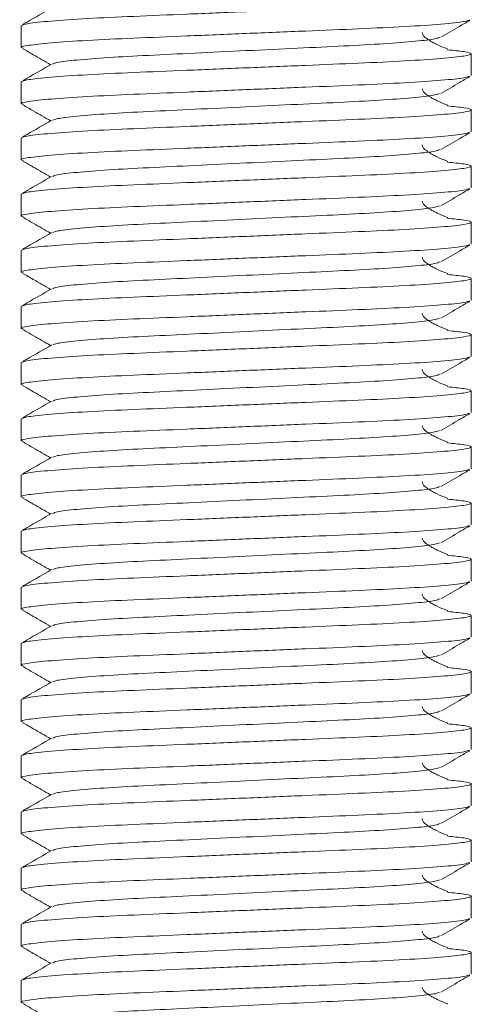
# Model space of a CAD drawing. Header units: millimetres. Extents: x 8 to 270, y 10 to 208.
# Tile 5 of 14: x 107.22 to 110.43, y 115.22 to 122.24. Entities that reach past the tile are written whole.
import ezdxf

# ---------------------------------------------------------------- set-up
doc = ezdxf.new("R2010")
doc.units = ezdxf.units.MM

msp = doc.modelspace()

# ---------------------------------------------------------------- linework, layer by layer
at = {"color": 7, "linetype": 'Continuous', "lineweight": 15}
for p, q in [((107.2311, 122.1939), (107.2311, 122.0386)), ((110.4311, 121.8386), (110.4311, 121.9939)), ((107.2311, 121.7939), (107.2311, 121.6386)), ((110.4311, 121.4386), (110.4311, 121.5939)), ((107.2311, 121.3939), (107.2311, 121.2386)), ((110.4311, 121.0386), (110.4311, 121.1939)), ((107.2311, 120.9939), (107.2311, 120.8386)), ((110.4311, 120.6386), (110.4311, 120.7939)), ((107.2311, 120.5939), (107.2311, 120.4386)), ((110.4311, 120.2386), (110.4311, 120.3939)), ((107.2311, 120.1939), (107.2311, 120.0386)), ((110.4311, 119.8386), (110.4311, 119.9939)), ((107.2311, 119.7939), (107.2311, 119.6386)), ((110.4311, 119.4386), (110.4311, 119.5939)), ((107.2311, 119.3939), (107.2311, 119.2386)), ((110.4311, 119.0386), (110.4311, 119.1939)), ((107.2311, 118.9939), (107.2311, 118.8386)), ((110.4311, 118.6386), (110.4311, 118.7939)), ((107.2311, 118.5939), (107.2311, 118.4386)), ((110.4311, 118.2386), (110.4311, 118.3939)), ((107.2311, 118.1939), (107.2311, 118.0386)), ((110.4311, 117.8386), (110.4311, 117.9939)), ((107.2311, 117.7939), (107.2311, 117.6386)), ((110.4311, 117.4386), (110.4311, 117.5939)), ((107.2311, 117.3939), (107.2311, 117.2386)), ((110.4311, 117.0386), (110.4311, 117.1939)), ((107.2311, 116.9939), (107.2311, 116.8386)), ((110.4311, 116.6386), (110.4311, 116.7939)), ((107.2311, 116.5939), (107.2311, 116.4386)), ((110.4311, 116.2386), (110.4311, 116.3939)), ((107.2311, 116.1939), (107.2311, 116.0386)), ((110.4311, 115.8386), (110.4311, 115.9939)), ((107.2311, 115.7939), (107.2311, 115.6386)), ((110.4311, 115.4386), (110.4311, 115.5939)), ((107.2311, 115.3939), (107.2311, 115.2386))]:
    msp.add_line(p, q, dxfattribs=at)
for points, knots in [([(107.2311, 122.1939), (107.2414, 122.1991), (107.2623, 122.2096), (107.4303, 122.2272), (107.6882, 122.2449), (108.0223, 122.2606), (108.4098, 122.2762), (108.8311, 122.2939), (109.2524, 122.3115), (109.64, 122.3272), (109.9737, 122.3429), (110.2331, 122.3606), (110.3956, 122.3782), (110.4467, 122.3939), (110.4075, 122.408), (110.3062, 122.418), (110.2631, 122.4222)], [0, 0, 0, 0, 0.071679, 0.145895, 0.22011, 0.291789, 0.363468, 0.437684, 0.5119, 0.583579, 0.655258, 0.729473, 0.803689, 0.875368, 0.947047, 1, 1, 1, 1]), ([(107.4469, 122.3207), (107.3891, 122.2871), (107.3208, 122.2476), (107.2525, 122.2081), (107.2421, 122.2021)], [0, 0, 0, 0, 0.847733, 1, 1, 1, 1]), ([(110.4189, 122.2349), (110.4103, 122.2309), (110.3902, 122.2216), (110.231, 122.2052), (109.9743, 122.1876), (109.6398, 122.1719), (109.2525, 122.1562), (108.8311, 122.1386), (108.4098, 122.1209), (108.0222, 122.1052), (107.6889, 122.0895), (107.4275, 122.0719), (107.2726, 122.0542), (107.2133, 122.0425), (107.2394, 122.0358), (107.2448, 122.0345)], [0, 0, 0, 0, 0.062768, 0.147353, 0.231938, 0.313631, 0.395325, 0.47991, 0.564494, 0.646188, 0.727881, 0.812466, 0.897051, 0.978744, 1, 1, 1, 1]), ([(110.2153, 122.1118), (110.2594, 122.1374), (110.328, 122.1771), (110.3966, 122.2168), (110.4212, 122.231)], [0, 0, 0, 0, 0.642507, 1, 1, 1, 1]), ([(110.2065, 122.1118), (110.1994, 122.1081), (110.182, 122.099), (110.0455, 122.0829), (109.8229, 122.0652), (109.5327, 122.0496), (109.1967, 122.0339), (108.8311, 122.0162), (108.4656, 121.9986), (108.1295, 121.9829), (107.8393, 121.9672), (107.6168, 121.9496), (107.4806, 121.9335), (107.4633, 121.9245), (107.4562, 121.9208)], [0, 0, 0, 0, 0.062025, 0.150936, 0.239846, 0.325715, 0.411583, 0.500494, 0.589405, 0.675273, 0.761141, 0.850052, 0.938963, 1, 1, 1, 1]), ([(110.2657, 122.0271), (110.2621, 122.0285), (110.2394, 122.0374), (110.2042, 122.0526), (110.1653, 122.0716), (110.1421, 122.0842), (110.1227, 122.0964), (110.1073, 122.1078), (110.0962, 122.1183), (110.0853, 122.1322), (110.0839, 122.1394), (110.083, 122.1444)], [0, 0, 0, 0, 0.045172, 0.291315, 0.388118, 0.471827, 0.547519, 0.621378, 0.699539, 0.786839, 1, 1, 1, 1]), ([(107.2311, 121.7939), (107.2414, 121.7991), (107.2623, 121.8096), (107.4303, 121.8272), (107.6882, 121.8449), (108.0223, 121.8606), (108.4098, 121.8762), (108.8311, 121.8939), (109.2524, 121.9115), (109.64, 121.9272), (109.9737, 121.9429), (110.2331, 121.9606), (110.3956, 121.9782), (110.4467, 121.9939), (110.4075, 122.008), (110.3062, 122.018), (110.2631, 122.0222)], [0, 0, 0, 0, 0.071679, 0.145895, 0.22011, 0.291789, 0.363468, 0.437684, 0.5119, 0.583579, 0.655258, 0.729473, 0.803689, 0.875368, 0.947047, 1, 1, 1, 1]), ([(107.2424, 122.0302), (107.267, 122.0159), (107.3327, 121.9779), (107.3983, 121.9399), (107.4393, 121.9162)], [0, 0, 0, 0, 0.376089, 1, 1, 1, 1]), ([(107.4469, 121.9207), (107.3891, 121.8871), (107.3208, 121.8476), (107.2525, 121.8081), (107.2421, 121.8021)], [0, 0, 0, 0, 0.847733, 1, 1, 1, 1]), ([(110.4189, 121.8349), (110.4103, 121.8309), (110.3902, 121.8216), (110.231, 121.8052), (109.9743, 121.7876), (109.6398, 121.7719), (109.2525, 121.7562), (108.8311, 121.7386), (108.4098, 121.7209), (108.0222, 121.7052), (107.6889, 121.6895), (107.4275, 121.6719), (107.2726, 121.6542), (107.2133, 121.6425), (107.2394, 121.6358), (107.2448, 121.6345)], [0, 0, 0, 0, 0.062768, 0.147353, 0.231938, 0.313631, 0.395325, 0.47991, 0.564494, 0.646188, 0.727881, 0.812466, 0.897051, 0.978744, 1, 1, 1, 1]), ([(110.2153, 121.7118), (110.2594, 121.7374), (110.328, 121.7771), (110.3966, 121.8168), (110.4212, 121.831)], [0, 0, 0, 0, 0.642507, 1, 1, 1, 1]), ([(110.2657, 121.6271), (110.2621, 121.6285), (110.2394, 121.6374), (110.2042, 121.6526), (110.1653, 121.6716), (110.1421, 121.6842), (110.1227, 121.6964), (110.1073, 121.7078), (110.0962, 121.7183), (110.0853, 121.7322), (110.0839, 121.7394), (110.083, 121.7444)], [0, 0, 0, 0, 0.045172, 0.291315, 0.388118, 0.471827, 0.547519, 0.621378, 0.699539, 0.786839, 1, 1, 1, 1]), ([(110.2065, 121.7118), (110.1994, 121.7081), (110.182, 121.699), (110.0455, 121.6829), (109.8229, 121.6652), (109.5327, 121.6496), (109.1967, 121.6339), (108.8311, 121.6162), (108.4656, 121.5986), (108.1295, 121.5829), (107.8393, 121.5672), (107.6168, 121.5496), (107.4806, 121.5335), (107.4633, 121.5245), (107.4562, 121.5208)], [0, 0, 0, 0, 0.062025, 0.150936, 0.239846, 0.325715, 0.411583, 0.500494, 0.589405, 0.675273, 0.761141, 0.850052, 0.938963, 1, 1, 1, 1]), ([(107.2311, 121.3939), (107.2414, 121.3991), (107.2623, 121.4096), (107.4303, 121.4272), (107.6882, 121.4449), (108.0223, 121.4606), (108.4098, 121.4762), (108.8311, 121.4939), (109.2524, 121.5115), (109.64, 121.5272), (109.9737, 121.5429), (110.2331, 121.5606), (110.3956, 121.5782), (110.4467, 121.5939), (110.4075, 121.608), (110.3062, 121.618), (110.2631, 121.6222)], [0, 0, 0, 0, 0.071679, 0.145895, 0.22011, 0.291789, 0.363468, 0.437684, 0.5119, 0.583579, 0.655258, 0.729473, 0.803689, 0.875368, 0.947047, 1, 1, 1, 1]), ([(107.2424, 121.6302), (107.267, 121.6159), (107.3327, 121.5779), (107.3983, 121.5399), (107.4393, 121.5162)], [0, 0, 0, 0, 0.376089, 1, 1, 1, 1]), ([(107.4469, 121.5207), (107.3891, 121.4871), (107.3208, 121.4476), (107.2525, 121.4081), (107.2421, 121.4021)], [0, 0, 0, 0, 0.847733, 1, 1, 1, 1]), ([(110.4189, 121.4349), (110.4103, 121.4309), (110.3902, 121.4216), (110.231, 121.4052), (109.9743, 121.3876), (109.6398, 121.3719), (109.2525, 121.3562), (108.8311, 121.3386), (108.4098, 121.3209), (108.0222, 121.3052), (107.6889, 121.2895), (107.4275, 121.2719), (107.2726, 121.2542), (107.2133, 121.2425), (107.2394, 121.2358), (107.2448, 121.2345)], [0, 0, 0, 0, 0.062768, 0.147353, 0.231938, 0.313631, 0.395325, 0.47991, 0.564494, 0.646188, 0.727881, 0.812466, 0.897051, 0.978744, 1, 1, 1, 1]), ([(110.2153, 121.3118), (110.2594, 121.3374), (110.328, 121.3771), (110.3966, 121.4168), (110.4212, 121.431)], [0, 0, 0, 0, 0.642507, 1, 1, 1, 1]), ([(110.2065, 121.3118), (110.1994, 121.3081), (110.182, 121.299), (110.0455, 121.2829), (109.8229, 121.2652), (109.5327, 121.2496), (109.1967, 121.2339), (108.8311, 121.2162), (108.4656, 121.1986), (108.1295, 121.1829), (107.8393, 121.1672), (107.6168, 121.1496), (107.4806, 121.1335), (107.4633, 121.1245), (107.4562, 121.1208)], [0, 0, 0, 0, 0.0620247, 0.1509355, 0.2398463, 0.3257146, 0.411583, 0.5004938, 0.5894045, 0.6752729, 0.7611412, 0.850052, 0.9389628, 1, 1, 1, 1]), ([(110.2657, 121.2271), (110.2621, 121.2285), (110.2394, 121.2374), (110.2042, 121.2526), (110.1653, 121.2716), (110.1421, 121.2842), (110.1227, 121.2964), (110.1073, 121.3078), (110.0962, 121.3183), (110.0853, 121.3322), (110.0839, 121.3394), (110.083, 121.3444)], [0, 0, 0, 0, 0.045172, 0.291315, 0.388118, 0.471827, 0.547519, 0.621378, 0.699539, 0.786839, 1, 1, 1, 1]), ([(107.2311, 120.9939), (107.2414, 120.9991), (107.2623, 121.0096), (107.4303, 121.0272), (107.6882, 121.0449), (108.0223, 121.0606), (108.4098, 121.0762), (108.8311, 121.0939), (109.2524, 121.1115), (109.64, 121.1272), (109.9737, 121.1429), (110.2331, 121.1606), (110.3956, 121.1782), (110.4467, 121.1939), (110.4075, 121.208), (110.3062, 121.218), (110.2631, 121.2222)], [0, 0, 0, 0, 0.071679, 0.145895, 0.22011, 0.291789, 0.363468, 0.437684, 0.5119, 0.583579, 0.655258, 0.729473, 0.803689, 0.875368, 0.947047, 1, 1, 1, 1]), ([(107.2424, 121.2302), (107.267, 121.2159), (107.3327, 121.1779), (107.3983, 121.1399), (107.4393, 121.1162)], [0, 0, 0, 0, 0.376089, 1, 1, 1, 1]), ([(107.4469, 121.1207), (107.3891, 121.0871), (107.3208, 121.0476), (107.2525, 121.0081), (107.2421, 121.0021)], [0, 0, 0, 0, 0.847733, 1, 1, 1, 1]), ([(110.4189, 121.0349), (110.4103, 121.0309), (110.3902, 121.0216), (110.231, 121.0052), (109.9743, 120.9876), (109.6398, 120.9719), (109.2525, 120.9562), (108.8311, 120.9386), (108.4098, 120.9209), (108.0222, 120.9052), (107.6889, 120.8895), (107.4275, 120.8719), (107.2726, 120.8542), (107.2133, 120.8425), (107.2394, 120.8358), (107.2448, 120.8345)], [0, 0, 0, 0, 0.062768, 0.147353, 0.231938, 0.313631, 0.395325, 0.47991, 0.564494, 0.646188, 0.727881, 0.812466, 0.897051, 0.978744, 1, 1, 1, 1]), ([(110.2153, 120.9118), (110.2594, 120.9374), (110.328, 120.9771), (110.3966, 121.0168), (110.4212, 121.031)], [0, 0, 0, 0, 0.642507, 1, 1, 1, 1]), ([(110.2065, 120.9118), (110.1994, 120.9081), (110.182, 120.899), (110.0455, 120.8829), (109.8229, 120.8652), (109.5327, 120.8496), (109.1967, 120.8339), (108.8311, 120.8162), (108.4656, 120.7986), (108.1295, 120.7829), (107.8393, 120.7672), (107.6168, 120.7496), (107.4806, 120.7335), (107.4633, 120.7245), (107.4562, 120.7208)], [0, 0, 0, 0, 0.062025, 0.150936, 0.239846, 0.325715, 0.411583, 0.500494, 0.589405, 0.675273, 0.761141, 0.850052, 0.938963, 1, 1, 1, 1]), ([(110.2657, 120.8271), (110.2621, 120.8285), (110.2394, 120.8374), (110.2042, 120.8526), (110.1653, 120.8716), (110.1421, 120.8842), (110.1227, 120.8964), (110.1073, 120.9078), (110.0962, 120.9183), (110.0853, 120.9322), (110.0839, 120.9394), (110.083, 120.9444)], [0, 0, 0, 0, 0.0451725, 0.2913151, 0.3881184, 0.4718269, 0.547519, 0.6213782, 0.6995386, 0.786839, 1, 1, 1, 1]), ([(107.2311, 120.5939), (107.2414, 120.5991), (107.2623, 120.6096), (107.4303, 120.6272), (107.6882, 120.6449), (108.0223, 120.6606), (108.4098, 120.6762), (108.8311, 120.6939), (109.2524, 120.7115), (109.64, 120.7272), (109.9737, 120.7429), (110.2331, 120.7606), (110.3956, 120.7782), (110.4467, 120.7939), (110.4075, 120.808), (110.3062, 120.818), (110.2631, 120.8222)], [0, 0, 0, 0, 0.071679, 0.145895, 0.22011, 0.291789, 0.363468, 0.437684, 0.5119, 0.583579, 0.655258, 0.729473, 0.803689, 0.875368, 0.947047, 1, 1, 1, 1]), ([(107.2424, 120.8302), (107.267, 120.8159), (107.3327, 120.7779), (107.3983, 120.7399), (107.4393, 120.7162)], [0, 0, 0, 0, 0.376089, 1, 1, 1, 1]), ([(107.4469, 120.7207), (107.3891, 120.6871), (107.3208, 120.6476), (107.2525, 120.6081), (107.2421, 120.6021)], [0, 0, 0, 0, 0.847733, 1, 1, 1, 1]), ([(110.4189, 120.6349), (110.4103, 120.6309), (110.3902, 120.6216), (110.231, 120.6052), (109.9743, 120.5876), (109.6398, 120.5719), (109.2525, 120.5562), (108.8311, 120.5386), (108.4098, 120.5209), (108.0222, 120.5052), (107.6889, 120.4895), (107.4275, 120.4719), (107.2726, 120.4542), (107.2133, 120.4425), (107.2394, 120.4358), (107.2448, 120.4345)], [0, 0, 0, 0, 0.062768, 0.147353, 0.231938, 0.313631, 0.395325, 0.47991, 0.564494, 0.646188, 0.727881, 0.812466, 0.897051, 0.978744, 1, 1, 1, 1]), ([(110.2153, 120.5118), (110.2594, 120.5374), (110.328, 120.5771), (110.3966, 120.6168), (110.4212, 120.631)], [0, 0, 0, 0, 0.642507, 1, 1, 1, 1]), ([(110.2657, 120.4271), (110.2621, 120.4285), (110.2394, 120.4374), (110.2042, 120.4526), (110.1653, 120.4716), (110.1421, 120.4842), (110.1227, 120.4964), (110.1073, 120.5078), (110.0962, 120.5183), (110.0853, 120.5322), (110.0839, 120.5394), (110.083, 120.5444)], [0, 0, 0, 0, 0.0451725, 0.2913151, 0.3881184, 0.4718269, 0.547519, 0.6213782, 0.6995386, 0.786839, 1, 1, 1, 1]), ([(110.2065, 120.5118), (110.1994, 120.5081), (110.182, 120.499), (110.0455, 120.4829), (109.8229, 120.4652), (109.5327, 120.4496), (109.1967, 120.4339), (108.8311, 120.4162), (108.4656, 120.3986), (108.1295, 120.3829), (107.8393, 120.3672), (107.6168, 120.3496), (107.4806, 120.3335), (107.4633, 120.3245), (107.4562, 120.3208)], [0, 0, 0, 0, 0.062025, 0.150936, 0.239846, 0.325715, 0.411583, 0.500494, 0.589405, 0.675273, 0.761141, 0.850052, 0.938963, 1, 1, 1, 1]), ([(107.2311, 120.1939), (107.2414, 120.1991), (107.2623, 120.2096), (107.4303, 120.2272), (107.6882, 120.2449), (108.0223, 120.2606), (108.4098, 120.2762), (108.8311, 120.2939), (109.2524, 120.3115), (109.64, 120.3272), (109.9737, 120.3429), (110.2331, 120.3606), (110.3956, 120.3782), (110.4467, 120.3939), (110.4075, 120.408), (110.3062, 120.418), (110.2631, 120.4222)], [0, 0, 0, 0, 0.071679, 0.145895, 0.22011, 0.291789, 0.363468, 0.437684, 0.5119, 0.583579, 0.655258, 0.729473, 0.803689, 0.875368, 0.947047, 1, 1, 1, 1]), ([(107.2424, 120.4302), (107.267, 120.4159), (107.3327, 120.3779), (107.3983, 120.3399), (107.4393, 120.3162)], [0, 0, 0, 0, 0.376089, 1, 1, 1, 1]), ([(107.4469, 120.3207), (107.3891, 120.2871), (107.3208, 120.2476), (107.2525, 120.2081), (107.2421, 120.2021)], [0, 0, 0, 0, 0.8477331, 1, 1, 1, 1]), ([(110.4189, 120.2349), (110.4103, 120.2309), (110.3902, 120.2216), (110.231, 120.2052), (109.9743, 120.1876), (109.6398, 120.1719), (109.2525, 120.1562), (108.8311, 120.1386), (108.4098, 120.1209), (108.0222, 120.1052), (107.6889, 120.0895), (107.4275, 120.0719), (107.2726, 120.0542), (107.2133, 120.0425), (107.2394, 120.0358), (107.2448, 120.0345)], [0, 0, 0, 0, 0.062768, 0.147353, 0.231938, 0.313631, 0.395325, 0.47991, 0.564494, 0.646188, 0.727881, 0.812466, 0.897051, 0.978744, 1, 1, 1, 1]), ([(110.2153, 120.1118), (110.2594, 120.1374), (110.328, 120.1771), (110.3966, 120.2168), (110.4212, 120.231)], [0, 0, 0, 0, 0.6425065, 1, 1, 1, 1]), ([(110.2657, 120.0271), (110.2621, 120.0285), (110.2394, 120.0374), (110.2042, 120.0526), (110.1653, 120.0716), (110.1421, 120.0842), (110.1227, 120.0964), (110.1073, 120.1078), (110.0962, 120.1183), (110.0853, 120.1322), (110.0839, 120.1394), (110.083, 120.1444)], [0, 0, 0, 0, 0.045172, 0.291315, 0.388118, 0.471827, 0.547519, 0.621378, 0.699539, 0.786839, 1, 1, 1, 1]), ([(110.2065, 120.1118), (110.1994, 120.1081), (110.182, 120.099), (110.0455, 120.0829), (109.8229, 120.0652), (109.5327, 120.0496), (109.1967, 120.0339), (108.8311, 120.0162), (108.4656, 119.9986), (108.1295, 119.9829), (107.8393, 119.9672), (107.6168, 119.9496), (107.4806, 119.9335), (107.4633, 119.9245), (107.4562, 119.9208)], [0, 0, 0, 0, 0.062025, 0.150936, 0.239846, 0.325715, 0.411583, 0.500494, 0.589405, 0.675273, 0.761141, 0.850052, 0.938963, 1, 1, 1, 1]), ([(107.2311, 119.7939), (107.2414, 119.7991), (107.2623, 119.8096), (107.4303, 119.8272), (107.6882, 119.8449), (108.0223, 119.8606), (108.4098, 119.8762), (108.8311, 119.8939), (109.2524, 119.9115), (109.64, 119.9272), (109.9737, 119.9429), (110.2331, 119.9606), (110.3956, 119.9782), (110.4467, 119.9939), (110.4075, 120.008), (110.3062, 120.018), (110.2631, 120.0222)], [0, 0, 0, 0, 0.071679, 0.145895, 0.22011, 0.291789, 0.363468, 0.437684, 0.5119, 0.583579, 0.655258, 0.729473, 0.803689, 0.875368, 0.947047, 1, 1, 1, 1]), ([(107.2424, 120.0302), (107.267, 120.0159), (107.3327, 119.9779), (107.3983, 119.9399), (107.4393, 119.9162)], [0, 0, 0, 0, 0.376089, 1, 1, 1, 1]), ([(107.4469, 119.9207), (107.3891, 119.8871), (107.3208, 119.8476), (107.2525, 119.8081), (107.2421, 119.8021)], [0, 0, 0, 0, 0.847733, 1, 1, 1, 1]), ([(110.4189, 119.8349), (110.4103, 119.8309), (110.3902, 119.8216), (110.231, 119.8052), (109.9743, 119.7876), (109.6398, 119.7719), (109.2525, 119.7562), (108.8311, 119.7386), (108.4098, 119.7209), (108.0222, 119.7052), (107.6889, 119.6895), (107.4275, 119.6719), (107.2726, 119.6542), (107.2133, 119.6425), (107.2394, 119.6358), (107.2448, 119.6345)], [0, 0, 0, 0, 0.0627683, 0.1473532, 0.231938, 0.3136314, 0.3953248, 0.4799097, 0.5644945, 0.6461879, 0.7278813, 0.8124662, 0.897051, 0.9787444, 1, 1, 1, 1]), ([(110.2153, 119.7118), (110.2594, 119.7374), (110.328, 119.7771), (110.3966, 119.8168), (110.4212, 119.831)], [0, 0, 0, 0, 0.642507, 1, 1, 1, 1]), ([(110.2065, 119.7118), (110.1994, 119.7081), (110.182, 119.699), (110.0455, 119.6829), (109.8229, 119.6652), (109.5327, 119.6496), (109.1967, 119.6339), (108.8311, 119.6162), (108.4656, 119.5986), (108.1295, 119.5829), (107.8393, 119.5672), (107.6168, 119.5496), (107.4806, 119.5335), (107.4633, 119.5245), (107.4562, 119.5208)], [0, 0, 0, 0, 0.062025, 0.150936, 0.239846, 0.325715, 0.411583, 0.500494, 0.589405, 0.675273, 0.761141, 0.850052, 0.938963, 1, 1, 1, 1]), ([(110.2657, 119.6271), (110.2621, 119.6285), (110.2394, 119.6374), (110.2042, 119.6526), (110.1653, 119.6716), (110.1421, 119.6842), (110.1227, 119.6964), (110.1073, 119.7078), (110.0962, 119.7183), (110.0853, 119.7322), (110.0839, 119.7394), (110.083, 119.7444)], [0, 0, 0, 0, 0.045172, 0.291315, 0.388118, 0.471827, 0.547519, 0.621378, 0.699539, 0.786839, 1, 1, 1, 1]), ([(107.2424, 119.6302), (107.267, 119.6159), (107.3327, 119.5779), (107.3983, 119.5399), (107.4393, 119.5162)], [0, 0, 0, 0, 0.376089, 1, 1, 1, 1]), ([(107.2311, 119.3939), (107.2414, 119.3991), (107.2623, 119.4096), (107.4303, 119.4272), (107.6882, 119.4449), (108.0223, 119.4606), (108.4098, 119.4762), (108.8311, 119.4939), (109.2524, 119.5115), (109.64, 119.5272), (109.9737, 119.5429), (110.2331, 119.5606), (110.3956, 119.5782), (110.4467, 119.5939), (110.4075, 119.608), (110.3062, 119.618), (110.2631, 119.6222)], [0, 0, 0, 0, 0.071679, 0.145895, 0.22011, 0.291789, 0.363468, 0.437684, 0.5119, 0.583579, 0.655258, 0.729473, 0.803689, 0.875368, 0.947047, 1, 1, 1, 1]), ([(107.4469, 119.5207), (107.3891, 119.4871), (107.3208, 119.4476), (107.2525, 119.4081), (107.2421, 119.4021)], [0, 0, 0, 0, 0.847733, 1, 1, 1, 1]), ([(110.4189, 119.4349), (110.4103, 119.4309), (110.3902, 119.4216), (110.231, 119.4052), (109.9743, 119.3876), (109.6398, 119.3719), (109.2525, 119.3562), (108.8311, 119.3386), (108.4098, 119.3209), (108.0222, 119.3052), (107.6889, 119.2895), (107.4275, 119.2719), (107.2726, 119.2542), (107.2133, 119.2425), (107.2394, 119.2358), (107.2448, 119.2345)], [0, 0, 0, 0, 0.0627683, 0.1473532, 0.231938, 0.3136314, 0.3953248, 0.4799097, 0.5644945, 0.6461879, 0.7278813, 0.8124662, 0.897051, 0.9787444, 1, 1, 1, 1]), ([(110.2153, 119.3118), (110.2594, 119.3374), (110.328, 119.3771), (110.3966, 119.4168), (110.4212, 119.431)], [0, 0, 0, 0, 0.642507, 1, 1, 1, 1]), ([(110.2065, 119.3118), (110.1994, 119.3081), (110.182, 119.299), (110.0455, 119.2829), (109.8229, 119.2652), (109.5327, 119.2496), (109.1967, 119.2339), (108.8311, 119.2162), (108.4656, 119.1986), (108.1295, 119.1829), (107.8393, 119.1672), (107.6168, 119.1496), (107.4806, 119.1335), (107.4633, 119.1245), (107.4562, 119.1208)], [0, 0, 0, 0, 0.062025, 0.150936, 0.239846, 0.325715, 0.411583, 0.500494, 0.589405, 0.675273, 0.761141, 0.850052, 0.938963, 1, 1, 1, 1]), ([(110.2657, 119.2271), (110.2621, 119.2285), (110.2394, 119.2374), (110.2042, 119.2526), (110.1653, 119.2716), (110.1421, 119.2842), (110.1227, 119.2964), (110.1073, 119.3078), (110.0962, 119.3183), (110.0853, 119.3322), (110.0839, 119.3394), (110.083, 119.3444)], [0, 0, 0, 0, 0.045172, 0.291315, 0.388118, 0.471827, 0.547519, 0.621378, 0.699539, 0.786839, 1, 1, 1, 1]), ([(107.2311, 118.9939), (107.2414, 118.9991), (107.2623, 119.0096), (107.4303, 119.0272), (107.6882, 119.0449), (108.0223, 119.0606), (108.4098, 119.0762), (108.8311, 119.0939), (109.2524, 119.1115), (109.64, 119.1272), (109.9737, 119.1429), (110.2331, 119.1606), (110.3956, 119.1782), (110.4467, 119.1939), (110.4075, 119.208), (110.3062, 119.218), (110.2631, 119.2222)], [0, 0, 0, 0, 0.071679, 0.145895, 0.22011, 0.291789, 0.363468, 0.437684, 0.5119, 0.583579, 0.655258, 0.729473, 0.803689, 0.875368, 0.947047, 1, 1, 1, 1]), ([(107.2424, 119.2302), (107.267, 119.2159), (107.3327, 119.1779), (107.3983, 119.1399), (107.4393, 119.1162)], [0, 0, 0, 0, 0.376089, 1, 1, 1, 1]), ([(107.4469, 119.1207), (107.3891, 119.0871), (107.3208, 119.0476), (107.2525, 119.0081), (107.2421, 119.0021)], [0, 0, 0, 0, 0.847733, 1, 1, 1, 1]), ([(110.4189, 119.0349), (110.4103, 119.0309), (110.3902, 119.0216), (110.231, 119.0052), (109.9743, 118.9876), (109.6398, 118.9719), (109.2525, 118.9562), (108.8311, 118.9386), (108.4098, 118.9209), (108.0222, 118.9052), (107.6889, 118.8895), (107.4275, 118.8719), (107.2726, 118.8542), (107.2133, 118.8425), (107.2394, 118.8358), (107.2448, 118.8345)], [0, 0, 0, 0, 0.062768, 0.147353, 0.231938, 0.313631, 0.395325, 0.47991, 0.564494, 0.646188, 0.727881, 0.812466, 0.897051, 0.978744, 1, 1, 1, 1]), ([(110.2153, 118.9118), (110.2594, 118.9374), (110.328, 118.9771), (110.3966, 119.0168), (110.4212, 119.031)], [0, 0, 0, 0, 0.642507, 1, 1, 1, 1]), ([(110.2657, 118.8271), (110.2621, 118.8285), (110.2394, 118.8374), (110.2042, 118.8526), (110.1653, 118.8716), (110.1421, 118.8842), (110.1227, 118.8964), (110.1073, 118.9078), (110.0962, 118.9183), (110.0853, 118.9322), (110.0839, 118.9394), (110.083, 118.9444)], [0, 0, 0, 0, 0.045172, 0.291315, 0.388118, 0.471827, 0.547519, 0.621378, 0.699539, 0.786839, 1, 1, 1, 1]), ([(110.2065, 118.9118), (110.1994, 118.9081), (110.182, 118.899), (110.0455, 118.8829), (109.8229, 118.8652), (109.5327, 118.8496), (109.1967, 118.8339), (108.8311, 118.8162), (108.4656, 118.7986), (108.1295, 118.7829), (107.8393, 118.7672), (107.6168, 118.7496), (107.4806, 118.7335), (107.4633, 118.7245), (107.4562, 118.7208)], [0, 0, 0, 0, 0.062025, 0.150936, 0.239846, 0.325715, 0.411583, 0.500494, 0.589405, 0.675273, 0.761141, 0.850052, 0.938963, 1, 1, 1, 1]), ([(107.2311, 118.5939), (107.2414, 118.5991), (107.2623, 118.6096), (107.4303, 118.6272), (107.6882, 118.6449), (108.0223, 118.6606), (108.4098, 118.6762), (108.8311, 118.6939), (109.2524, 118.7115), (109.64, 118.7272), (109.9737, 118.7429), (110.2331, 118.7606), (110.3956, 118.7782), (110.4467, 118.7939), (110.4075, 118.808), (110.3062, 118.818), (110.2631, 118.8222)], [0, 0, 0, 0, 0.071679, 0.145895, 0.22011, 0.291789, 0.363468, 0.437684, 0.5119, 0.583579, 0.655258, 0.729473, 0.803689, 0.875368, 0.947047, 1, 1, 1, 1]), ([(107.2424, 118.8302), (107.267, 118.8159), (107.3327, 118.7779), (107.3983, 118.7399), (107.4393, 118.7162)], [0, 0, 0, 0, 0.376089, 1, 1, 1, 1]), ([(107.4469, 118.7207), (107.3891, 118.6871), (107.3208, 118.6476), (107.2525, 118.6081), (107.2421, 118.6021)], [0, 0, 0, 0, 0.847733, 1, 1, 1, 1]), ([(110.4189, 118.6349), (110.4103, 118.6309), (110.3902, 118.6216), (110.231, 118.6052), (109.9743, 118.5876), (109.6398, 118.5719), (109.2525, 118.5562), (108.8311, 118.5386), (108.4098, 118.5209), (108.0222, 118.5052), (107.6889, 118.4895), (107.4275, 118.4719), (107.2726, 118.4542), (107.2133, 118.4425), (107.2394, 118.4358), (107.2448, 118.4345)], [0, 0, 0, 0, 0.0627683, 0.1473532, 0.231938, 0.3136314, 0.3953248, 0.4799097, 0.5644945, 0.6461879, 0.7278813, 0.8124662, 0.897051, 0.9787444, 1, 1, 1, 1]), ([(110.2153, 118.5118), (110.2594, 118.5374), (110.328, 118.5771), (110.3966, 118.6168), (110.4212, 118.631)], [0, 0, 0, 0, 0.642507, 1, 1, 1, 1]), ([(110.2065, 118.5118), (110.1994, 118.5081), (110.182, 118.499), (110.0455, 118.4829), (109.8229, 118.4652), (109.5327, 118.4496), (109.1967, 118.4339), (108.8311, 118.4162), (108.4656, 118.3986), (108.1295, 118.3829), (107.8393, 118.3672), (107.6168, 118.3496), (107.4806, 118.3335), (107.4633, 118.3245), (107.4562, 118.3208)], [0, 0, 0, 0, 0.062025, 0.150936, 0.239846, 0.325715, 0.411583, 0.500494, 0.589405, 0.675273, 0.761141, 0.850052, 0.938963, 1, 1, 1, 1]), ([(110.2657, 118.4271), (110.2621, 118.4285), (110.2394, 118.4374), (110.2042, 118.4526), (110.1653, 118.4716), (110.1421, 118.4842), (110.1227, 118.4964), (110.1073, 118.5078), (110.0962, 118.5183), (110.0853, 118.5322), (110.0839, 118.5394), (110.083, 118.5444)], [0, 0, 0, 0, 0.045172, 0.291315, 0.388118, 0.471827, 0.547519, 0.621378, 0.699539, 0.786839, 1, 1, 1, 1]), ([(107.2311, 118.1939), (107.2414, 118.1991), (107.2623, 118.2096), (107.4303, 118.2272), (107.6882, 118.2449), (108.0223, 118.2606), (108.4098, 118.2762), (108.8311, 118.2939), (109.2524, 118.3115), (109.64, 118.3272), (109.9737, 118.3429), (110.2331, 118.3606), (110.3956, 118.3782), (110.4467, 118.3939), (110.4075, 118.408), (110.3062, 118.418), (110.2631, 118.4222)], [0, 0, 0, 0, 0.071679, 0.145895, 0.22011, 0.291789, 0.363468, 0.437684, 0.5119, 0.583579, 0.655258, 0.729473, 0.803689, 0.875368, 0.947047, 1, 1, 1, 1]), ([(107.2424, 118.4302), (107.267, 118.4159), (107.3327, 118.3779), (107.3983, 118.3399), (107.4393, 118.3162)], [0, 0, 0, 0, 0.376089, 1, 1, 1, 1]), ([(107.4469, 118.3207), (107.3891, 118.2871), (107.3208, 118.2476), (107.2525, 118.2081), (107.2421, 118.2021)], [0, 0, 0, 0, 0.847733, 1, 1, 1, 1]), ([(110.4189, 118.2349), (110.4103, 118.2309), (110.3902, 118.2216), (110.231, 118.2052), (109.9743, 118.1876), (109.6398, 118.1719), (109.2525, 118.1562), (108.8311, 118.1386), (108.4098, 118.1209), (108.0222, 118.1052), (107.6889, 118.0895), (107.4275, 118.0719), (107.2726, 118.0542), (107.2133, 118.0425), (107.2394, 118.0358), (107.2448, 118.0345)], [0, 0, 0, 0, 0.0627683, 0.1473532, 0.231938, 0.3136314, 0.3953248, 0.4799097, 0.5644945, 0.6461879, 0.7278813, 0.8124662, 0.897051, 0.9787444, 1, 1, 1, 1]), ([(110.2153, 118.1118), (110.2594, 118.1374), (110.328, 118.1771), (110.3966, 118.2168), (110.4212, 118.231)], [0, 0, 0, 0, 0.642507, 1, 1, 1, 1]), ([(110.2065, 118.1118), (110.1994, 118.1081), (110.182, 118.099), (110.0455, 118.0829), (109.8229, 118.0652), (109.5327, 118.0496), (109.1967, 118.0339), (108.8311, 118.0162), (108.4656, 117.9986), (108.1295, 117.9829), (107.8393, 117.9672), (107.6168, 117.9496), (107.4806, 117.9335), (107.4633, 117.9245), (107.4562, 117.9208)], [0, 0, 0, 0, 0.062025, 0.150936, 0.239846, 0.325715, 0.411583, 0.500494, 0.589405, 0.675273, 0.761141, 0.850052, 0.938963, 1, 1, 1, 1]), ([(110.2657, 118.0271), (110.2621, 118.0285), (110.2394, 118.0374), (110.2042, 118.0526), (110.1653, 118.0716), (110.1421, 118.0842), (110.1227, 118.0964), (110.1073, 118.1078), (110.0962, 118.1183), (110.0853, 118.1322), (110.0839, 118.1394), (110.083, 118.1444)], [0, 0, 0, 0, 0.045172, 0.291315, 0.388118, 0.471827, 0.547519, 0.621378, 0.699539, 0.786839, 1, 1, 1, 1]), ([(107.2311, 117.7939), (107.2414, 117.7991), (107.2623, 117.8096), (107.4303, 117.8272), (107.6882, 117.8449), (108.0223, 117.8606), (108.4098, 117.8762), (108.8311, 117.8939), (109.2524, 117.9115), (109.64, 117.9272), (109.9737, 117.9429), (110.2331, 117.9606), (110.3956, 117.9782), (110.4467, 117.9939), (110.4075, 118.008), (110.3062, 118.018), (110.2631, 118.0222)], [0, 0, 0, 0, 0.071679, 0.145895, 0.22011, 0.291789, 0.363468, 0.437684, 0.5119, 0.583579, 0.655258, 0.729473, 0.803689, 0.875368, 0.947047, 1, 1, 1, 1]), ([(107.2424, 118.0302), (107.267, 118.0159), (107.3327, 117.9779), (107.3983, 117.9399), (107.4393, 117.9162)], [0, 0, 0, 0, 0.376089, 1, 1, 1, 1]), ([(107.4469, 117.9207), (107.3891, 117.8871), (107.3208, 117.8476), (107.2525, 117.8081), (107.2421, 117.8021)], [0, 0, 0, 0, 0.847733, 1, 1, 1, 1]), ([(110.4189, 117.8349), (110.4103, 117.8309), (110.3902, 117.8216), (110.231, 117.8052), (109.9743, 117.7876), (109.6398, 117.7719), (109.2525, 117.7562), (108.8311, 117.7386), (108.4098, 117.7209), (108.0222, 117.7052), (107.6889, 117.6895), (107.4275, 117.6719), (107.2726, 117.6542), (107.2133, 117.6425), (107.2394, 117.6358), (107.2448, 117.6345)], [0, 0, 0, 0, 0.062768, 0.147353, 0.231938, 0.313631, 0.395325, 0.47991, 0.564494, 0.646188, 0.727881, 0.812466, 0.897051, 0.978744, 1, 1, 1, 1]), ([(110.2153, 117.7118), (110.2594, 117.7374), (110.328, 117.7771), (110.3966, 117.8168), (110.4212, 117.831)], [0, 0, 0, 0, 0.642507, 1, 1, 1, 1]), ([(110.2657, 117.6271), (110.2621, 117.6285), (110.2394, 117.6374), (110.2042, 117.6526), (110.1653, 117.6716), (110.1421, 117.6842), (110.1227, 117.6964), (110.1073, 117.7078), (110.0962, 117.7183), (110.0853, 117.7322), (110.0839, 117.7394), (110.083, 117.7444)], [0, 0, 0, 0, 0.045172, 0.291315, 0.388118, 0.471827, 0.547519, 0.621378, 0.699539, 0.786839, 1, 1, 1, 1]), ([(110.2065, 117.7118), (110.1994, 117.7081), (110.182, 117.699), (110.0455, 117.6829), (109.8229, 117.6652), (109.5327, 117.6496), (109.1967, 117.6339), (108.8311, 117.6162), (108.4656, 117.5986), (108.1295, 117.5829), (107.8393, 117.5672), (107.6168, 117.5496), (107.4806, 117.5335), (107.4633, 117.5245), (107.4562, 117.5208)], [0, 0, 0, 0, 0.0620247, 0.1509355, 0.2398463, 0.3257146, 0.411583, 0.5004938, 0.5894045, 0.6752729, 0.7611412, 0.850052, 0.9389628, 1, 1, 1, 1]), ([(107.2311, 117.3939), (107.2414, 117.3991), (107.2623, 117.4096), (107.4303, 117.4272), (107.6882, 117.4449), (108.0223, 117.4606), (108.4098, 117.4762), (108.8311, 117.4939), (109.2524, 117.5115), (109.64, 117.5272), (109.9737, 117.5429), (110.2331, 117.5606), (110.3956, 117.5782), (110.4467, 117.5939), (110.4075, 117.608), (110.3062, 117.618), (110.2631, 117.6222)], [0, 0, 0, 0, 0.0716789, 0.1458947, 0.2201105, 0.2917893, 0.3634682, 0.437684, 0.5118998, 0.5835787, 0.6552575, 0.7294733, 0.8036891, 0.875368, 0.9470468, 1, 1, 1, 1]), ([(107.2424, 117.6302), (107.267, 117.6159), (107.3327, 117.5779), (107.3983, 117.5399), (107.4393, 117.5162)], [0, 0, 0, 0, 0.376089, 1, 1, 1, 1]), ([(107.4469, 117.5207), (107.3891, 117.4871), (107.3208, 117.4476), (107.2525, 117.4081), (107.2421, 117.4021)], [0, 0, 0, 0, 0.847733, 1, 1, 1, 1]), ([(110.4189, 117.4349), (110.4103, 117.4309), (110.3902, 117.4216), (110.231, 117.4052), (109.9743, 117.3876), (109.6398, 117.3719), (109.2525, 117.3562), (108.8311, 117.3386), (108.4098, 117.3209), (108.0222, 117.3052), (107.6889, 117.2895), (107.4275, 117.2719), (107.2726, 117.2542), (107.2133, 117.2425), (107.2394, 117.2358), (107.2448, 117.2345)], [0, 0, 0, 0, 0.062768, 0.147353, 0.231938, 0.313631, 0.395325, 0.47991, 0.564494, 0.646188, 0.727881, 0.812466, 0.897051, 0.978744, 1, 1, 1, 1]), ([(110.2153, 117.3118), (110.2594, 117.3374), (110.328, 117.3771), (110.3966, 117.4168), (110.4212, 117.431)], [0, 0, 0, 0, 0.642507, 1, 1, 1, 1]), ([(110.2657, 117.2271), (110.2621, 117.2285), (110.2394, 117.2374), (110.2042, 117.2526), (110.1653, 117.2716), (110.1421, 117.2842), (110.1227, 117.2964), (110.1073, 117.3078), (110.0962, 117.3183), (110.0853, 117.3322), (110.0839, 117.3394), (110.083, 117.3444)], [0, 0, 0, 0, 0.045172, 0.291315, 0.388118, 0.471827, 0.547519, 0.621378, 0.699539, 0.786839, 1, 1, 1, 1]), ([(110.2065, 117.3118), (110.1994, 117.3081), (110.182, 117.299), (110.0455, 117.2829), (109.8229, 117.2652), (109.5327, 117.2496), (109.1967, 117.2339), (108.8311, 117.2162), (108.4656, 117.1986), (108.1295, 117.1829), (107.8393, 117.1672), (107.6168, 117.1496), (107.4806, 117.1335), (107.4633, 117.1245), (107.4562, 117.1208)], [0, 0, 0, 0, 0.062025, 0.150936, 0.239846, 0.325715, 0.411583, 0.500494, 0.589405, 0.675273, 0.761141, 0.850052, 0.938963, 1, 1, 1, 1]), ([(107.2311, 116.9939), (107.2414, 116.9991), (107.2623, 117.0096), (107.4303, 117.0272), (107.6882, 117.0449), (108.0223, 117.0606), (108.4098, 117.0762), (108.8311, 117.0939), (109.2524, 117.1115), (109.64, 117.1272), (109.9737, 117.1429), (110.2331, 117.1606), (110.3956, 117.1782), (110.4467, 117.1939), (110.4075, 117.208), (110.3062, 117.218), (110.2631, 117.2222)], [0, 0, 0, 0, 0.0716789, 0.1458947, 0.2201105, 0.2917893, 0.3634682, 0.437684, 0.5118998, 0.5835787, 0.6552575, 0.7294733, 0.8036891, 0.875368, 0.9470468, 1, 1, 1, 1]), ([(107.2424, 117.2302), (107.267, 117.2159), (107.3327, 117.1779), (107.3983, 117.1399), (107.4393, 117.1162)], [0, 0, 0, 0, 0.376089, 1, 1, 1, 1]), ([(107.4469, 117.1207), (107.3891, 117.0871), (107.3208, 117.0476), (107.2525, 117.0081), (107.2421, 117.0021)], [0, 0, 0, 0, 0.847733, 1, 1, 1, 1]), ([(110.4189, 117.0349), (110.4103, 117.0309), (110.3902, 117.0216), (110.231, 117.0052), (109.9743, 116.9876), (109.6398, 116.9719), (109.2525, 116.9562), (108.8311, 116.9386), (108.4098, 116.9209), (108.0222, 116.9052), (107.6889, 116.8895), (107.4275, 116.8719), (107.2726, 116.8542), (107.2133, 116.8425), (107.2394, 116.8358), (107.2448, 116.8345)], [0, 0, 0, 0, 0.0627683, 0.1473532, 0.231938, 0.3136314, 0.3953248, 0.4799097, 0.5644945, 0.6461879, 0.7278813, 0.8124662, 0.897051, 0.9787444, 1, 1, 1, 1]), ([(110.2153, 116.9118), (110.2594, 116.9374), (110.328, 116.9771), (110.3966, 117.0168), (110.4212, 117.031)], [0, 0, 0, 0, 0.6425065, 1, 1, 1, 1]), ([(110.2065, 116.9118), (110.1994, 116.9081), (110.182, 116.899), (110.0455, 116.8829), (109.8229, 116.8652), (109.5327, 116.8496), (109.1967, 116.8339), (108.8311, 116.8162), (108.4656, 116.7986), (108.1295, 116.7829), (107.8393, 116.7672), (107.6168, 116.7496), (107.4806, 116.7335), (107.4633, 116.7245), (107.4562, 116.7208)], [0, 0, 0, 0, 0.062025, 0.150936, 0.239846, 0.325715, 0.411583, 0.500494, 0.589405, 0.675273, 0.761141, 0.850052, 0.938963, 1, 1, 1, 1]), ([(110.2657, 116.8271), (110.2621, 116.8285), (110.2394, 116.8374), (110.2042, 116.8526), (110.1653, 116.8716), (110.1421, 116.8842), (110.1227, 116.8964), (110.1073, 116.9078), (110.0962, 116.9183), (110.0853, 116.9322), (110.0839, 116.9394), (110.083, 116.9444)], [0, 0, 0, 0, 0.0451725, 0.2913151, 0.3881184, 0.4718269, 0.547519, 0.6213782, 0.6995386, 0.786839, 1, 1, 1, 1]), ([(107.2311, 116.5939), (107.2414, 116.5991), (107.2623, 116.6096), (107.4303, 116.6272), (107.6882, 116.6449), (108.0223, 116.6606), (108.4098, 116.6762), (108.8311, 116.6939), (109.2524, 116.7115), (109.64, 116.7272), (109.9737, 116.7429), (110.2331, 116.7606), (110.3956, 116.7782), (110.4467, 116.7939), (110.4075, 116.808), (110.3062, 116.818), (110.2631, 116.8222)], [0, 0, 0, 0, 0.071679, 0.145895, 0.22011, 0.291789, 0.363468, 0.437684, 0.5119, 0.583579, 0.655258, 0.729473, 0.803689, 0.875368, 0.947047, 1, 1, 1, 1]), ([(107.2424, 116.8302), (107.267, 116.8159), (107.3327, 116.7779), (107.3983, 116.7399), (107.4393, 116.7162)], [0, 0, 0, 0, 0.376089, 1, 1, 1, 1]), ([(107.4469, 116.7207), (107.3891, 116.6871), (107.3208, 116.6476), (107.2525, 116.6081), (107.2421, 116.6021)], [0, 0, 0, 0, 0.847733, 1, 1, 1, 1]), ([(110.4189, 116.6349), (110.4103, 116.6309), (110.3902, 116.6216), (110.231, 116.6052), (109.9743, 116.5876), (109.6398, 116.5719), (109.2525, 116.5562), (108.8311, 116.5386), (108.4098, 116.5209), (108.0222, 116.5052), (107.6889, 116.4895), (107.4275, 116.4719), (107.2726, 116.4542), (107.2133, 116.4425), (107.2394, 116.4358), (107.2448, 116.4345)], [0, 0, 0, 0, 0.062768, 0.147353, 0.231938, 0.313631, 0.395325, 0.47991, 0.564494, 0.646188, 0.727881, 0.812466, 0.897051, 0.978744, 1, 1, 1, 1]), ([(110.2153, 116.5118), (110.2594, 116.5374), (110.328, 116.5771), (110.3966, 116.6168), (110.4212, 116.631)], [0, 0, 0, 0, 0.642507, 1, 1, 1, 1]), ([(110.2657, 116.4271), (110.2621, 116.4285), (110.2394, 116.4374), (110.2042, 116.4526), (110.1653, 116.4716), (110.1421, 116.4842), (110.1227, 116.4964), (110.1073, 116.5078), (110.0962, 116.5183), (110.0853, 116.5322), (110.0839, 116.5394), (110.083, 116.5444)], [0, 0, 0, 0, 0.045172, 0.291315, 0.388118, 0.471827, 0.547519, 0.621378, 0.699539, 0.786839, 1, 1, 1, 1]), ([(110.2065, 116.5118), (110.1994, 116.5081), (110.182, 116.499), (110.0455, 116.4829), (109.8229, 116.4652), (109.5327, 116.4496), (109.1967, 116.4339), (108.8311, 116.4162), (108.4656, 116.3986), (108.1295, 116.3829), (107.8393, 116.3672), (107.6168, 116.3496), (107.4806, 116.3335), (107.4633, 116.3245), (107.4562, 116.3208)], [0, 0, 0, 0, 0.062025, 0.150936, 0.239846, 0.325715, 0.411583, 0.500494, 0.589405, 0.675273, 0.761141, 0.850052, 0.938963, 1, 1, 1, 1]), ([(107.2311, 116.1939), (107.2414, 116.1991), (107.2623, 116.2096), (107.4303, 116.2272), (107.6882, 116.2449), (108.0223, 116.2606), (108.4098, 116.2762), (108.8311, 116.2939), (109.2524, 116.3115), (109.64, 116.3272), (109.9737, 116.3429), (110.2331, 116.3606), (110.3956, 116.3782), (110.4467, 116.3939), (110.4075, 116.408), (110.3062, 116.418), (110.2631, 116.4222)], [0, 0, 0, 0, 0.071679, 0.145895, 0.22011, 0.291789, 0.363468, 0.437684, 0.5119, 0.583579, 0.655258, 0.729473, 0.803689, 0.875368, 0.947047, 1, 1, 1, 1]), ([(107.2424, 116.4302), (107.267, 116.4159), (107.3327, 116.3779), (107.3983, 116.3399), (107.4393, 116.3162)], [0, 0, 0, 0, 0.376089, 1, 1, 1, 1]), ([(107.4469, 116.3207), (107.3891, 116.2871), (107.3208, 116.2476), (107.2525, 116.2081), (107.2421, 116.2021)], [0, 0, 0, 0, 0.847733, 1, 1, 1, 1]), ([(110.4189, 116.2349), (110.4103, 116.2309), (110.3902, 116.2216), (110.231, 116.2052), (109.9743, 116.1876), (109.6398, 116.1719), (109.2525, 116.1562), (108.8311, 116.1386), (108.4098, 116.1209), (108.0222, 116.1052), (107.6889, 116.0895), (107.4275, 116.0719), (107.2726, 116.0542), (107.2133, 116.0425), (107.2394, 116.0358), (107.2448, 116.0345)], [0, 0, 0, 0, 0.062768, 0.147353, 0.231938, 0.313631, 0.395325, 0.47991, 0.564494, 0.646188, 0.727881, 0.812466, 0.897051, 0.978744, 1, 1, 1, 1]), ([(110.2153, 116.1118), (110.2594, 116.1374), (110.328, 116.1771), (110.3966, 116.2168), (110.4212, 116.231)], [0, 0, 0, 0, 0.642507, 1, 1, 1, 1]), ([(110.2657, 116.0271), (110.2621, 116.0285), (110.2394, 116.0374), (110.2042, 116.0526), (110.1653, 116.0716), (110.1421, 116.0842), (110.1227, 116.0964), (110.1073, 116.1078), (110.0962, 116.1183), (110.0853, 116.1322), (110.0839, 116.1394), (110.083, 116.1444)], [0, 0, 0, 0, 0.045172, 0.291315, 0.388118, 0.471827, 0.547519, 0.621378, 0.699539, 0.786839, 1, 1, 1, 1]), ([(110.2065, 116.1118), (110.1994, 116.1081), (110.182, 116.099), (110.0455, 116.0829), (109.8229, 116.0652), (109.5327, 116.0496), (109.1967, 116.0339), (108.8311, 116.0162), (108.4656, 115.9986), (108.1295, 115.9829), (107.8393, 115.9672), (107.6168, 115.9496), (107.4806, 115.9335), (107.4633, 115.9245), (107.4562, 115.9208)], [0, 0, 0, 0, 0.062025, 0.150936, 0.239846, 0.325715, 0.411583, 0.500494, 0.589405, 0.675273, 0.761141, 0.850052, 0.938963, 1, 1, 1, 1]), ([(107.2311, 115.7939), (107.2414, 115.7991), (107.2623, 115.8096), (107.4303, 115.8272), (107.6882, 115.8449), (108.0223, 115.8606), (108.4098, 115.8762), (108.8311, 115.8939), (109.2524, 115.9115), (109.64, 115.9272), (109.9737, 115.9429), (110.2331, 115.9606), (110.3956, 115.9782), (110.4467, 115.9939), (110.4075, 116.008), (110.3062, 116.018), (110.2631, 116.0222)], [0, 0, 0, 0, 0.071679, 0.145895, 0.22011, 0.291789, 0.363468, 0.437684, 0.5119, 0.583579, 0.655258, 0.729473, 0.803689, 0.875368, 0.947047, 1, 1, 1, 1]), ([(107.2424, 116.0302), (107.267, 116.0159), (107.3327, 115.9779), (107.3983, 115.9399), (107.4393, 115.9162)], [0, 0, 0, 0, 0.376089, 1, 1, 1, 1]), ([(107.4469, 115.9207), (107.3891, 115.8871), (107.3208, 115.8476), (107.2525, 115.8081), (107.2421, 115.8021)], [0, 0, 0, 0, 0.847733, 1, 1, 1, 1]), ([(110.4189, 115.8349), (110.4103, 115.8309), (110.3902, 115.8216), (110.231, 115.8052), (109.9743, 115.7876), (109.6398, 115.7719), (109.2525, 115.7562), (108.8311, 115.7386), (108.4098, 115.7209), (108.0222, 115.7052), (107.6889, 115.6895), (107.4275, 115.6719), (107.2726, 115.6542), (107.2133, 115.6425), (107.2394, 115.6358), (107.2448, 115.6345)], [0, 0, 0, 0, 0.062768, 0.147353, 0.231938, 0.313631, 0.395325, 0.47991, 0.564494, 0.646188, 0.727881, 0.812466, 0.897051, 0.978744, 1, 1, 1, 1]), ([(110.2153, 115.7118), (110.2594, 115.7374), (110.328, 115.7771), (110.3966, 115.8168), (110.4212, 115.831)], [0, 0, 0, 0, 0.642507, 1, 1, 1, 1]), ([(110.2065, 115.7118), (110.1994, 115.7081), (110.182, 115.699), (110.0455, 115.6829), (109.8229, 115.6652), (109.5327, 115.6496), (109.1967, 115.6339), (108.8311, 115.6162), (108.4656, 115.5986), (108.1295, 115.5829), (107.8393, 115.5672), (107.6168, 115.5496), (107.4806, 115.5335), (107.4633, 115.5245), (107.4562, 115.5208)], [0, 0, 0, 0, 0.0620247, 0.1509355, 0.2398463, 0.3257146, 0.411583, 0.5004938, 0.5894045, 0.6752729, 0.7611412, 0.850052, 0.9389628, 1, 1, 1, 1]), ([(110.2657, 115.6271), (110.2621, 115.6285), (110.2394, 115.6374), (110.2042, 115.6526), (110.1653, 115.6716), (110.1421, 115.6842), (110.1227, 115.6964), (110.1073, 115.7078), (110.0962, 115.7183), (110.0853, 115.7322), (110.0839, 115.7394), (110.083, 115.7444)], [0, 0, 0, 0, 0.0451725, 0.2913151, 0.3881184, 0.4718269, 0.547519, 0.6213782, 0.6995386, 0.786839, 1, 1, 1, 1]), ([(107.2424, 115.6302), (107.267, 115.6159), (107.3327, 115.5779), (107.3983, 115.5399), (107.4393, 115.5162)], [0, 0, 0, 0, 0.376089, 1, 1, 1, 1]), ([(107.2311, 115.3939), (107.2414, 115.3991), (107.2623, 115.4096), (107.4303, 115.4272), (107.6882, 115.4449), (108.0223, 115.4606), (108.4098, 115.4762), (108.8311, 115.4939), (109.2524, 115.5115), (109.64, 115.5272), (109.9737, 115.5429), (110.2331, 115.5606), (110.3956, 115.5782), (110.4467, 115.5939), (110.4075, 115.608), (110.3062, 115.618), (110.2631, 115.6222)], [0, 0, 0, 0, 0.071679, 0.145895, 0.22011, 0.291789, 0.363468, 0.437684, 0.5119, 0.583579, 0.655258, 0.729473, 0.803689, 0.875368, 0.947047, 1, 1, 1, 1]), ([(107.4469, 115.5207), (107.3891, 115.4871), (107.3208, 115.4476), (107.2525, 115.4081), (107.2421, 115.4021)], [0, 0, 0, 0, 0.847733, 1, 1, 1, 1]), ([(110.4189, 115.4349), (110.4103, 115.4309), (110.3902, 115.4216), (110.231, 115.4052), (109.9743, 115.3876), (109.6398, 115.3719), (109.2525, 115.3562), (108.8311, 115.3386), (108.4098, 115.3209), (108.0222, 115.3052), (107.6889, 115.2895), (107.4275, 115.2719), (107.2726, 115.2542), (107.2133, 115.2425), (107.2394, 115.2358), (107.2448, 115.2345)], [0, 0, 0, 0, 0.062768, 0.147353, 0.231938, 0.313631, 0.395325, 0.47991, 0.564494, 0.646188, 0.727881, 0.812466, 0.897051, 0.978744, 1, 1, 1, 1]), ([(110.2153, 115.3118), (110.2594, 115.3374), (110.328, 115.3771), (110.3966, 115.4168), (110.4212, 115.431)], [0, 0, 0, 0, 0.6425065, 1, 1, 1, 1]), ([(110.2065, 115.3118), (110.1994, 115.3081), (110.182, 115.299), (110.0455, 115.2829), (109.8229, 115.2652), (109.5327, 115.2496), (109.1967, 115.2339), (108.8311, 115.2162), (108.4656, 115.1986), (108.1295, 115.1829), (107.8393, 115.1672), (107.6168, 115.1496), (107.4806, 115.1335), (107.4633, 115.1245), (107.4562, 115.1208)], [0, 0, 0, 0, 0.062025, 0.150936, 0.239846, 0.325715, 0.411583, 0.500494, 0.589405, 0.675273, 0.761141, 0.850052, 0.938963, 1, 1, 1, 1]), ([(110.2657, 115.2271), (110.2621, 115.2285), (110.2394, 115.2374), (110.2042, 115.2526), (110.1653, 115.2716), (110.1421, 115.2842), (110.1227, 115.2964), (110.1073, 115.3078), (110.0962, 115.3183), (110.0853, 115.3322), (110.0839, 115.3394), (110.083, 115.3444)], [0, 0, 0, 0, 0.045172, 0.291315, 0.388118, 0.471827, 0.547519, 0.621378, 0.699539, 0.786839, 1, 1, 1, 1]), ([(107.2424, 115.2302), (107.267, 115.2159), (107.3327, 115.1779), (107.3983, 115.1399), (107.4393, 115.1162)], [0, 0, 0, 0, 0.376089, 1, 1, 1, 1])]:
    msp.add_open_spline(points, degree=3, knots=knots, dxfattribs=at)

doc.saveas('drawing.dxf')
